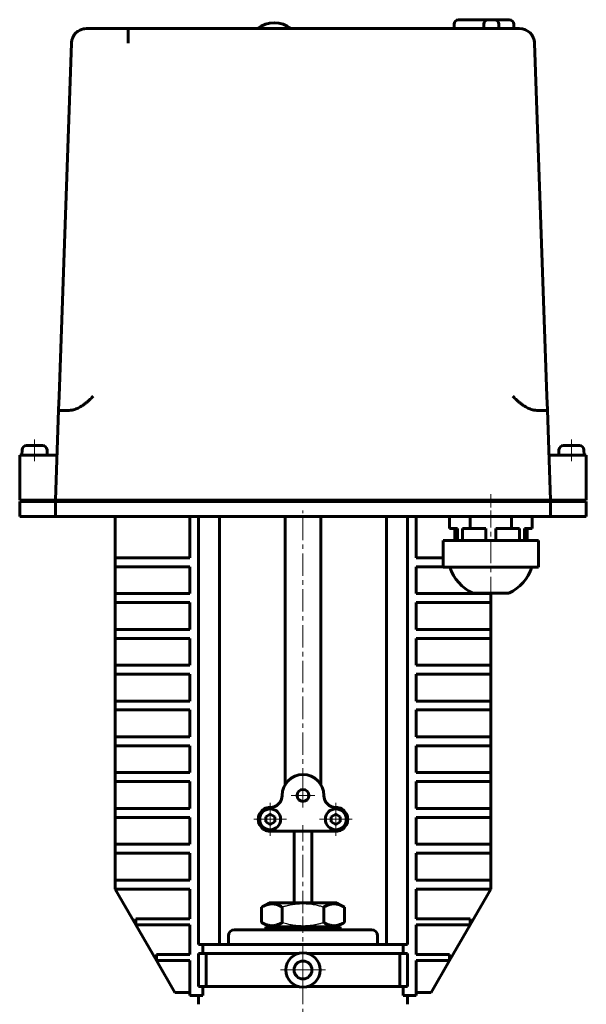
# Model space of a CAD drawing. Header units: millimetres. Extents: x -177 to 177, y -319 to 319.
# Tile 3 of 3: x -95 to 95, y -11 to 319. Entities that reach past the tile are written whole.
import ezdxf

# ---------------------------------------------------------------- set-up
doc = ezdxf.new("R2010")
doc.units = ezdxf.units.MM
for name, pattern in [('K5LT-1', [0]), ('K5LT_AXLED', [12, 7.5, -1.5, 1.5, -1.5]), ('K5LT_BASIC', [0])]:
    doc.linetypes.add(name, pattern=pattern)
doc.layers.add('Системный слой (1)', color=7, linetype='Continuous', true_color=0x6c6c6c)

# ---------------------------------------------------------------- blocks, each defined once
blk = doc.blocks.new('U36')
at = {"layer": 'Системный слой (1)', "color": 143, "linetype": 'K5LT_BASIC', "lineweight": 60, "true_color": 0x33acca}
for p, q in [((72.65, 316), (73.54, 315.92)), ((73.54, 315.92), (74.4, 315.69)), ((74.4, 315.69), (75.2, 315.3)), ((77.38, 312.63), (77.52, 312.16)), ((77.52, 312.16), (77.61, 311.67)), ((77.61, 311.67), (77.65, 311.17))]:
    blk.add_line(p, q, dxfattribs=at)
blk = doc.blocks.new('U37')
at = {"layer": 'Системный слой (1)', "color": 143, "linetype": 'K5LT_BASIC', "lineweight": 60, "true_color": 0x33acca}
for p, q in [((-74.74, 315.54), (-74.86, 315.49)), ((-74.62, 315.6), (-74.74, 315.54)), ((-74.5, 315.65), (-74.62, 315.6)), ((-77.61, 311.63), (-77.65, 311.17)), ((-77.54, 312.07), (-77.61, 311.63)), ((-77.42, 312.51), (-77.54, 312.07))]:
    blk.add_line(p, q, dxfattribs=at)
blk = doc.blocks.new('U38')
at = {"layer": 'Системный слой (1)', "color": 143, "linetype": 'K5LT_BASIC', "lineweight": 60, "true_color": 0x33acca}
for p, q in [((-76.16, 314.57), (-76.46, 314.24)), ((-75.82, 314.87), (-76.16, 314.57)), ((-75.46, 315.14), (-75.82, 314.87)), ((-73.9, 315.84), (-74.5, 315.65)), ((-73.28, 315.96), (-73.9, 315.84)), ((-72.65, 316), (-73.28, 315.96)), ((-77.41, 312.56), (-77.42, 312.51)), ((-77.39, 312.6), (-77.41, 312.56)), ((-77.38, 312.64), (-77.39, 312.6))]:
    blk.add_line(p, q, dxfattribs=at)
blk = doc.blocks.new('U45')
at = {"layer": 'Системный слой (1)', "color": 30, "linetype": 'K5LT_AXLED', "lineweight": 18, "true_color": 0xff8000}
for q in [(-11, 56.5), (-16.5, 51), (-5.5, 51), (-11, 45.5)]:
    blk.add_line((-11, 51), q, dxfattribs=at)
blk = doc.blocks.new('U46')
at = {"layer": 'Системный слой (1)', "color": 30, "linetype": 'K5LT_AXLED', "lineweight": 18, "true_color": 0xff8000}
for q in [(0, 8.25), (-7.75, 0.5), (7.75, 0.5), (0, -7.25)]:
    blk.add_line((0, 0.5), q, dxfattribs=at)
blk = doc.blocks.new('U47')
at = {"layer": 'Системный слой (1)', "color": 30, "linetype": 'K5LT_AXLED', "lineweight": 18, "true_color": 0xff8000}
for q in [(0, 63), (-4, 59), (4, 59), (0, 55)]:
    blk.add_line((0, 59), q, dxfattribs=at)
blk = doc.blocks.new('U48')
at = {"layer": 'Системный слой (1)', "color": 30, "linetype": 'K5LT_AXLED', "lineweight": 18, "true_color": 0xff8000}
for q in [(11, 56.5), (5.5, 51), (16.5, 51), (11, 45.5)]:
    blk.add_line((11, 51), q, dxfattribs=at)

msp = doc.modelspace()

# ---------------------------------------------------------------- linework, layer by layer
at = {"layer": 'Системный слой (1)', "color": 143, "linetype": 'K5LT_BASIC', "lineweight": 60, "true_color": 0x33acca}
for p, q in [((50.65, 316), (50.65, 317.5)), ((52.15, 319), (59.15, 319)), ((59.15, 319), (62.15, 319)), ((60.65, 316), (60.65, 317.5)), ((62.15, 319), (64.15, 319)), ((64.15, 319), (67.15, 319)), ((65.65, 316), (65.65, 317.5)), ((67.15, 319), (69.15, 319)), ((70.65, 316), (70.65, 317.5)), ((-58.58, 316), (-72.65, 316)), ((-58.58, 316), (58.58, 316)), ((72.65, 316), (58.58, 316)), ((-77.65, 311.17), (-81.78, 192.83)), ((81.78, 192.83), (77.65, 311.17)), ((-81.94, 188.27), (-81.78, 192.83)), ((81.94, 188.27), (81.78, 192.83)), ((-83, 158), (-81.94, 188.27)), ((83, 158), (81.94, 188.27)), ((-81.43, 188), (-79.18, 188)), ((79.18, 188), (81.43, 188)), ((-87.33, 176.3), (-92.67, 176.3)), ((92.67, 176.3), (87.33, 176.3)), ((-95, 173), (-92.5, 173)), ((-95, 173), (-95, 158)), ((-94.17, 174.87), (-94.25, 173)), ((-84.98, 173), (-92.5, 173)), ((-85.83, 174.87), (-85.75, 173)), ((-84.98, 173), (-82.48, 173)), ((84.98, 173), (82.48, 173)), ((92.5, 173), (84.98, 173)), ((85.83, 174.87), (85.75, 173)), ((92.5, 173), (95, 173)), ((94.17, 174.87), (94.25, 173)), ((95, 173), (95, 158)), ((-92.5, 158), (-95, 158)), ((-95, 157.5), (-95, 152.5)), ((-92.5, 157.5), (-95, 157.5)), ((-85.5, 158), (-92.5, 158)), ((-85.5, 157.5), (-92.5, 157.5)), ((-85.5, 158), (-83, 158)), ((-83, 157.5), (-85.5, 157.5)), ((-78, 158), (-83, 158)), ((-83, 157.5), (-83, 152.5)), ((-83, 157.5), (-83, 152.5)), ((-78, 157.5), (-83, 157.5)), ((78, 158), (-78, 158)), ((78, 157.5), (-78, 157.5)), ((-50, 158), (-50, 157.5)), ((50, 158), (50, 157.5)), ((55, 158), (55, 157.5)), ((71, 158), (71, 157.5)), ((83, 158), (78, 158)), ((83, 157.5), (78, 157.5)), ((85.5, 158), (83, 158)), ((83, 157.5), (83, 152.5)), ((85.5, 157.5), (83, 157.5)), ((83, 157.5), (83, 152.5)), ((92.5, 158), (85.5, 158)), ((92.5, 157.5), (85.5, 157.5)), ((95, 158), (92.5, 158)), ((95, 157.5), (92.5, 157.5)), ((95, 157.5), (95, 152.5)), ((-92.5, 152.5), (-95, 152.5)), ((-85.5, 152.5), (-92.5, 152.5)), ((-83, 152.5), (-85.5, 152.5)), ((-78, 152.5), (-83, 152.5)), ((78, 152.5), (-78, 152.5)), ((-63, 138.64), (-63, 152.5)), ((-38, 138.64), (-38, 152.5)), ((-35, 152.5), (-35, 9)), ((-28, 152.5), (-28, 9)), ((-6, 62.61), (-6, 152.5)), ((6, 62.61), (6, 152.5)), ((28, 152.5), (28, 9)), ((35, 152.5), (35, 9)), ((38, 138.64), (38, 152.5)), ((49.14, 148.5), (49.14, 152.5)), ((56.07, 148.5), (56.07, 152.5)), ((69.93, 148.5), (69.93, 152.5)), ((76.86, 148.5), (76.86, 152.5)), ((83, 152.5), (78, 152.5)), ((85.5, 152.5), (83, 152.5)), ((92.5, 152.5), (85.5, 152.5)), ((95, 152.5), (92.5, 152.5)), ((51.77, 148.5), (49.14, 148.5)), ((50.88, 148.5), (50.88, 144.5)), ((51.77, 148.5), (51.77, 144.5)), ((56.07, 148.5), (53.45, 148.5)), ((53.45, 148.5), (53.45, 144.5)), ((61.32, 148.5), (56.07, 148.5)), ((61.32, 148.5), (61.32, 144.5)), ((69.93, 148.5), (64.68, 148.5)), ((64.68, 148.5), (64.68, 144.5)), ((72.55, 148.5), (69.93, 148.5)), ((72.55, 148.5), (72.55, 144.5)), ((74.23, 148.5), (74.23, 144.5)), ((76.86, 148.5), (74.23, 148.5)), ((75.12, 148.5), (75.12, 144.5)), ((47, 144.5), (49.5, 144.5)), ((47, 144.5), (47, 135.5)), ((49.5, 144.5), (60.5, 144.5)), ((60.5, 144.5), (65.5, 144.5)), ((65.5, 144.5), (76.5, 144.5)), ((76.5, 144.5), (79, 144.5)), ((79, 144.5), (79, 135.5)), ((-63, 138.64), (-61, 138.64)), ((-63, 135.64), (-63, 138.64)), ((-61, 138.64), (-38, 138.64)), ((47, 138.64), (38, 138.64)), ((-61, 135.64), (-63, 135.64)), ((-63, 126.64), (-63, 135.64)), ((-38, 135.64), (-61, 135.64)), ((-38, 126.64), (-38, 135.64)), ((38, 135.64), (47, 135.64)), ((38, 126.64), (38, 135.64)), ((49.5, 135.5), (47, 135.5)), ((60.5, 135.5), (49.5, 135.5)), ((65.5, 135.5), (60.5, 135.5)), ((76.5, 135.5), (65.5, 135.5)), ((79, 135.5), (76.5, 135.5)), ((-63, 123.64), (-63, 126.64)), ((-63, 126.64), (-61, 126.64)), ((-61, 126.64), (-38, 126.64)), ((61, 126.64), (38, 126.64)), ((57, 126.81), (63, 126.81)), ((61, 126.64), (63, 126.64)), ((63, 126.81), (69, 126.81)), ((63, 126.64), (63, 126.81)), ((63, 123.64), (63, 126.64)), ((-63, 114.64), (-63, 123.64)), ((-61, 123.64), (-63, 123.64)), ((-38, 123.64), (-61, 123.64)), ((-38, 114.64), (-38, 123.64)), ((38, 123.64), (61, 123.64)), ((38, 114.64), (38, 123.64)), ((63, 123.64), (61, 123.64)), ((63, 114.64), (63, 123.64)), ((-63, 114.64), (-61, 114.64)), ((-63, 111.64), (-63, 114.64)), ((-61, 114.64), (-38, 114.64)), ((61, 114.64), (38, 114.64)), ((61, 114.64), (63, 114.64)), ((63, 111.64), (63, 114.64)), ((-63, 102.64), (-63, 111.64)), ((-61, 111.64), (-63, 111.64)), ((-38, 111.64), (-61, 111.64)), ((-38, 102.64), (-38, 111.64)), ((38, 111.64), (61, 111.64)), ((38, 102.64), (38, 111.64)), ((63, 111.64), (61, 111.64)), ((63, 102.64), (63, 111.64)), ((-63, 99.64), (-63, 102.64)), ((-63, 102.64), (-61, 102.64)), ((-61, 102.64), (-38, 102.64)), ((61, 102.64), (38, 102.64)), ((61, 102.64), (63, 102.64)), ((63, 99.64), (63, 102.64)), ((-61, 99.64), (-63, 99.64)), ((-63, 90.64), (-63, 99.64)), ((-38, 99.64), (-61, 99.64)), ((-38, 90.64), (-38, 99.64)), ((38, 99.64), (61, 99.64)), ((38, 90.64), (38, 99.64)), ((63, 99.64), (61, 99.64)), ((63, 90.64), (63, 99.64)), ((-63, 90.64), (-61, 90.64)), ((-63, 87.64), (-63, 90.64)), ((-61, 90.64), (-38, 90.64)), ((61, 90.64), (38, 90.64)), ((61, 90.64), (63, 90.64)), ((63, 87.64), (63, 90.64)), ((-63, 78.64), (-63, 87.64)), ((-61, 87.64), (-63, 87.64)), ((-38, 87.64), (-61, 87.64)), ((-38, 78.64), (-38, 87.64)), ((38, 78.64), (38, 87.64)), ((38, 87.64), (61, 87.64)), ((63, 87.64), (61, 87.64)), ((63, 78.64), (63, 87.64)), ((-63, 75.64), (-63, 78.64)), ((-63, 78.64), (-61, 78.64)), ((-61, 78.64), (-38, 78.64)), ((61, 78.64), (38, 78.64)), ((61, 78.64), (63, 78.64)), ((63, 75.64), (63, 78.64)), ((-63, 66.64), (-63, 75.64)), ((-61, 75.64), (-63, 75.64)), ((-38, 75.64), (-61, 75.64)), ((-38, 66.64), (-38, 75.64)), ((38, 75.64), (61, 75.64)), ((38, 66.64), (38, 75.64)), ((63, 75.64), (61, 75.64)), ((63, 66.64), (63, 75.64)), ((-63, 63.64), (-63, 66.64)), ((-63, 66.64), (-61, 66.64)), ((-61, 66.64), (-38, 66.64)), ((61, 66.64), (38, 66.64)), ((61, 66.64), (63, 66.64)), ((63, 63.64), (63, 66.64)), ((-61, 63.64), (-63, 63.64)), ((-63, 54.64), (-63, 63.64)), ((-38, 63.64), (-61, 63.64)), ((-38, 54.64), (-38, 63.64)), ((38, 63.64), (61, 63.64)), ((38, 54.64), (38, 63.64)), ((63, 63.64), (61, 63.64)), ((63, 54.64), (63, 63.64)), ((-63, 54.64), (-61, 54.64)), ((-63, 51.64), (-63, 54.64)), ((-61, 54.64), (-38, 54.64)), ((61, 54.64), (38, 54.64)), ((61, 54.64), (63, 54.64)), ((63, 51.64), (63, 54.64)), ((-61, 51.64), (-63, 51.64)), ((-63, 42.64), (-63, 51.64)), ((-38, 51.64), (-61, 51.64)), ((-38, 42.64), (-38, 51.64)), ((-11, 52.73), (-12.5, 51.87)), ((-12.5, 51.87), (-12.5, 50.13)), ((-12.5, 50.13), (-11, 49.27)), ((-9.5, 51.87), (-11, 52.73)), ((-11, 49.27), (-9.5, 50.13)), ((-9.5, 50.13), (-9.5, 51.87)), ((11, 52.73), (9.5, 51.87)), ((9.5, 51.87), (9.5, 50.13)), ((9.5, 50.13), (11, 49.27)), ((12.5, 51.87), (11, 52.73)), ((11, 49.27), (12.5, 50.13)), ((12.5, 50.13), (12.5, 51.87)), ((38, 42.64), (38, 51.64)), ((38, 51.64), (61, 51.64)), ((63, 51.64), (61, 51.64)), ((63, 42.64), (63, 51.64)), ((-11, 47), (11, 47)), ((-3, 23), (-3, 47)), ((3, 23), (3, 47)), ((-63, 39.64), (-63, 42.64)), ((-63, 42.64), (-61, 42.64)), ((-63, 30.64), (-63, 39.64)), ((-61, 39.64), (-63, 39.64)), ((-61, 42.64), (-38, 42.64)), ((-38, 39.64), (-61, 39.64)), ((-38, 30.64), (-38, 39.64)), ((61, 42.64), (38, 42.64)), ((38, 30.64), (38, 39.64)), ((38, 39.64), (61, 39.64)), ((61, 42.64), (63, 42.64)), ((63, 39.64), (61, 39.64)), ((63, 39.64), (63, 42.64)), ((63, 30.64), (63, 39.64)), ((-63, 27.64), (-63, 30.64)), ((-63, 30.64), (-61, 30.64)), ((-61, 30.64), (-38, 30.64)), ((61, 30.64), (38, 30.64)), ((61, 30.64), (63, 30.64)), ((63, 27.64), (63, 30.64)), ((-63, 27.64), (-56.07, 15.64)), ((-61, 27.64), (-63, 27.64)), ((-38, 27.64), (-61, 27.64)), ((-38, 17.64), (-38, 27.64)), ((38, 17.64), (38, 27.64)), ((38, 27.64), (61, 27.64)), ((56.07, 15.64), (63, 27.64)), ((63, 27.64), (61, 27.64)), ((-13.86, 21.58), (-11.4, 23)), ((-13.86, 16.42), (-13.86, 21.58)), ((11.4, 23), (-11.4, 23)), ((-6.93, 16.42), (-6.93, 21.58)), ((6.93, 16.42), (6.93, 21.58)), ((13.86, 21.58), (11.4, 23)), ((13.86, 16.42), (13.86, 21.58)), ((-56.07, 17.64), (-54.07, 17.64)), ((-56.07, 15.64), (-56.07, 17.64)), ((-54.07, 17.64), (-38, 17.64)), ((54.07, 17.64), (38, 17.64)), ((54.07, 17.64), (56.07, 17.64)), ((56.07, 15.64), (56.07, 17.64)), ((-54.07, 15.64), (-56.07, 15.64)), ((-56.07, 15.64), (-49.14, 3.64)), ((-38, 15.64), (-54.07, 15.64)), ((-38, 5.64), (-38, 15.64)), ((-23, 14), (23, 14)), ((-11.4, 15), (-13.86, 16.42)), ((-12.5, 14), (-12.5, 15)), ((-12.5, 15), (12.5, 15)), ((11.4, 15), (13.86, 16.42)), ((12.5, 14), (12.5, 15)), ((38, 5.64), (38, 15.64)), ((38, 15.64), (54.07, 15.64)), ((49.14, 3.64), (56.07, 15.64)), ((56.07, 15.64), (54.07, 15.64)), ((-25, 12), (-25, 9)), ((25, 12), (25, 9)), ((-35, 9), (-33.54, 9)), ((-33.54, 6), (-33.54, 9)), ((-33.54, 9), (33.54, 9)), ((35, 9), (33.54, 9)), ((33.54, 6), (33.54, 9)), ((-49.14, 3.64), (-49.14, 5.64)), ((-49.14, 5.64), (-38, 5.64)), ((-38, 3.64), (-49.14, 3.64)), ((-49.14, 3.64), (-43, -7)), ((-38, -8), (-38, 3.64)), ((-33.54, 6), (-35, 6)), ((-35, 6), (-35, -5)), ((-33.54, 6), (-1.68, 6)), ((-32.44, -5), (-32.44, 6)), ((1.68, 6), (33.54, 6)), ((32.44, -5), (32.44, 6)), ((33.54, 6), (35, 6)), ((35, 6), (35, -5)), ((49.14, 5.64), (38, 5.64)), ((38, 3.64), (49.14, 3.64)), ((38, -8), (38, 3.64)), ((43, -7), (49.14, 3.64)), ((49.14, 3.64), (49.14, 5.64)), ((-35, -5), (-33.54, -5)), ((-33.54, -8), (-33.54, -5)), ((-33.54, -5), (-1.68, -5)), ((1.68, -5), (33.54, -5)), ((33.54, -8), (33.54, -5)), ((35, -5), (33.54, -5)), ((-38, -7), (-43, -7)), ((-33.54, -8), (-38, -8)), ((-35, -11), (-35, -8)), ((33.54, -8), (38, -8)), ((35, -11), (35, -8)), ((38, -7), (43, -7))]:
    msp.add_line(p, q, dxfattribs=at)
at = {"layer": 'Системный слой (1)', "color": 30, "linetype": 'K5LT_AXLED', "lineweight": 18, "true_color": 0xff8000}
for p, q in [((-90, 178.3), (-90, 171)), ((90, 178.3), (90, 171)), ((63, 155.5), (63, 160)), ((0, 60.61), (0, 154.5)), ((63, 124.81), (63, 154.5)), ((0, 19.58), (0, 49)), ((0, -311), (0, 18.42))]:
    msp.add_line(p, q, dxfattribs=at)
at = {"layer": 'Системный слой (1)', "color": 143, "linetype": 'K5LT_BASIC', "lineweight": 60, "true_color": 0x33acca}
for centre, radius in [((0, 59), 2), ((-11, 51), 3.5), ((11, 51), 3.5), ((0, 0.5), 5.75), ((0, 0.5), 3)]:
    msp.add_circle(centre, radius, dxfattribs=at)
for centre, radius, start, end in [((-9.65, 309), 9, 51.0576, 128.9424), ((52.15, 317.5), 1.5, 90, 180), ((62.15, 317.5), 1.5, 90, 180), ((64.15, 317.5), 1.5, 0, 90), ((69.15, 317.5), 1.5, 0, 90), ((-72.65, 311), 5, 90, 178), ((72.65, 311), 5, 2, 90), ((-92.67, 174.8), 1.5, 90, 177.5), ((-87.33, 174.8), 1.5, 2.5, 90), ((87.33, 174.8), 1.5, 90, 177.5), ((92.67, 174.8), 1.5, 2.5, 90), ((63, 139.92), 14.42, 197.8469, 245.4104), ((63, 139.92), 14.42, 294.5896, 342.1531), ((0, 59), 7, 0, 180), ((-11, 59), 4, 270, 0), ((11, 59), 4, 180, 270), ((-11, 51), 4, 90, 210), ((11, 51), 4, 330, 90), ((-11, 51), 4, 210, 270), ((11, 51), 4, 270, 330), ((-23, 12), 2, 90, 180), ((23, 12), 2, 0, 90)]:
    msp.add_arc(centre, radius, start, end, dxfattribs=at)
for points, knots in [([(-58.58, 311.17), (-58.58, 311.3), (-58.58, 311.48), (-58.58, 311.7), (-58.58, 311.81), (-58.58, 311.91), (-58.58, 312.02), (-58.58, 312.15), (-58.58, 312.26), (-58.58, 312.37), (-58.58, 312.46), (-58.58, 312.53), (-58.58, 312.59), (-58.58, 312.67), (-58.58, 312.76), (-58.58, 312.83), (-58.58, 312.89), (-58.58, 312.97), (-58.58, 313.08), (-58.58, 313.18), (-58.58, 313.26), (-58.58, 313.34), (-58.58, 313.42), (-58.58, 313.5), (-58.58, 313.58), (-58.58, 313.66), (-58.58, 313.74), (-58.58, 313.82), (-58.58, 313.9), (-58.58, 313.98), (-58.58, 314.06), (-58.58, 314.14), (-58.58, 314.21), (-58.58, 314.43), (-58.58, 314.75), (-58.58, 315.03), (-58.58, 315.17), (-58.58, 315.21), (-58.58, 315.24), (-58.58, 315.29), (-58.58, 315.34), (-58.58, 315.38), (-58.58, 315.42), (-58.58, 315.46), (-58.58, 315.5), (-58.58, 315.53), (-58.58, 315.56), (-58.58, 315.6), (-58.58, 315.63), (-58.58, 315.66), (-58.58, 315.68), (-58.58, 315.7), (-58.58, 315.72), (-58.58, 315.74), (-58.58, 315.76), (-58.58, 315.78), (-58.58, 315.79), (-58.58, 315.81), (-58.58, 315.83), (-58.58, 315.85), (-58.58, 315.87), (-58.58, 315.89), (-58.58, 315.91), (-58.58, 315.92), (-58.58, 315.94), (-58.58, 315.95), (-58.58, 315.96), (-58.58, 315.97), (-58.58, 315.98), (-58.58, 315.99), (-58.58, 315.99), (-58.58, 316), (-58.58, 316), (-58.58, 316)], [0, 0, 0, 0, 3.678192, 5.280436, 6.288425, 6.852489, 8.39506, 9.514685, 10.625375, 11.701272, 12.751385, 13.350372, 13.757287, 14.74539, 15.690809, 16.611198, 16.836465, 17.498875, 19.243524, 20.09987, 20.948798, 21.798189, 22.657414, 23.52618, 24.412856, 25.3076, 26.227995, 27.165771, 28.130314, 29.104289, 30.097488, 31.100355, 32.027377, 32.450218, 39.563424, 44.882593, 46.051471, 46.430963, 47.088905, 47.985829, 48.873805, 49.733361, 50.573804, 51.385868, 52.188518, 52.972478, 53.747246, 54.512808, 55.278335, 56.044698, 56.812103, 57.361742, 57.582171, 58.353781, 59.130348, 59.592233, 59.910452, 60.695836, 61.482787, 62.276248, 63.074735, 63.882157, 64.693412, 65.514661, 66.342272, 67.178212, 68.015948, 68.859528, 69.706998, 70.560449, 71.415913, 72.275432, 74, 74, 74, 74]), ([(-76.95, 188.27), (-76.68, 188.34), (-76.16, 188.51), (-75.4, 188.83), (-74.67, 189.22), (-73.92, 189.68), (-73.11, 190.27), (-72.23, 191), (-71.28, 191.87), (-70.64, 192.5), (-70.31, 192.83)], [0, 0, 0, 0, 1.119238, 2.220118, 3.312141, 4.479461, 5.80201, 7.357328, 9.10122, 11, 11, 11, 11]), ([(76.95, 188.27), (76.68, 188.34), (76.16, 188.51), (75.4, 188.83), (74.67, 189.22), (73.92, 189.68), (73.11, 190.27), (72.23, 191), (71.28, 191.87), (70.64, 192.5), (70.31, 192.83)], [0, 0, 0, 0, 1.119238, 2.220118, 3.312141, 4.479461, 5.80201, 7.357328, 9.10122, 11, 11, 11, 11]), ([(-81.43, 188), (-81.51, 188), (-81.65, 188.01), (-81.8, 188.04), (-81.9, 188.1), (-81.94, 188.18), (-81.94, 188.24), (-81.94, 188.27)], [0, 0, 0, 0, 1.865723, 3.645368, 5.297068, 7.117248, 8, 8, 8, 8]), ([(-79.18, 188), (-78.93, 188), (-78.36, 188.02), (-77.59, 188.11), (-77.11, 188.22), (-76.95, 188.27)], [0, 0, 0, 0, 2.208283, 4.66857, 6, 6, 6, 6]), ([(79.18, 188), (78.93, 188), (78.36, 188.02), (77.59, 188.11), (77.11, 188.22), (76.95, 188.27)], [0, 0, 0, 0, 2.208283, 4.66857, 6, 6, 6, 6]), ([(81.43, 188), (81.51, 188), (81.65, 188.01), (81.8, 188.04), (81.9, 188.1), (81.94, 188.18), (81.94, 188.24), (81.94, 188.27)], [0, 0, 0, 0, 1.865723, 3.645368, 5.297068, 7.117248, 8, 8, 8, 8]), ([(-6.93, 21.58), (-7.2, 21.74), (-7.64, 21.97), (-8.23, 22.22), (-8.63, 22.36), (-9.01, 22.48), (-9.4, 22.57), (-9.85, 22.63), (-10.27, 22.66), (-10.68, 22.65), (-11.06, 22.61), (-11.44, 22.55), (-11.86, 22.45), (-12.45, 22.27), (-13.14, 21.98), (-13.64, 21.71), (-13.86, 21.58)], [0, 0, 0, 0, 2.031977, 3.339718, 4.35691, 4.982864, 6.146734, 7.197334, 8.231074, 9.204643, 10.126104, 11.032386, 11.927409, 13.242826, 15.356581, 17, 17, 17, 17]), ([(13.86, 21.58), (13.59, 21.74), (13.14, 21.97), (12.55, 22.22), (12.15, 22.36), (11.77, 22.48), (11.38, 22.57), (10.93, 22.63), (10.51, 22.66), (10.11, 22.65), (9.72, 22.61), (9.35, 22.55), (8.92, 22.45), (8.33, 22.27), (7.65, 21.98), (7.15, 21.71), (6.93, 21.58)], [0, 0, 0, 0, 2.031977, 3.339718, 4.35691, 4.982864, 6.146734, 7.197334, 8.231074, 9.204643, 10.126104, 11.032386, 11.927409, 13.242826, 15.356581, 17, 17, 17, 17]), ([(-13.86, 16.42), (-13.59, 16.26), (-13.14, 16.03), (-12.55, 15.78), (-12.15, 15.64), (-11.77, 15.52), (-11.38, 15.43), (-10.93, 15.37), (-10.51, 15.34), (-10.11, 15.35), (-9.72, 15.39), (-9.35, 15.45), (-8.92, 15.55), (-8.33, 15.73), (-7.65, 16.02), (-7.15, 16.29), (-6.93, 16.42)], [0, 0, 0, 0, 2.031977, 3.339718, 4.35691, 4.982864, 6.146734, 7.197334, 8.231074, 9.204643, 10.126104, 11.032386, 11.927409, 13.242826, 15.356581, 17, 17, 17, 17]), ([(6.93, 16.42), (7.2, 16.26), (7.64, 16.03), (8.23, 15.78), (8.63, 15.64), (9.01, 15.52), (9.4, 15.43), (9.85, 15.37), (10.27, 15.34), (10.68, 15.35), (11.06, 15.39), (11.44, 15.45), (11.86, 15.55), (12.45, 15.73), (13.14, 16.02), (13.64, 16.29), (13.86, 16.42)], [0, 0, 0, 0, 2.031977, 3.339718, 4.35691, 4.982864, 6.146734, 7.197334, 8.231074, 9.204643, 10.126104, 11.032386, 11.927409, 13.242826, 15.356581, 17, 17, 17, 17])]:
    msp.add_open_spline(points, degree=3, knots=knots, dxfattribs=at)
at = {"layer": 'Системный слой (1)', "color": 7, "linetype": 'K5LT-1'}
for points in [[(6.93, 21.58), (6.61, 21.67), (5.78, 21.9), (4.28, 22.25), (2.77, 22.49), (1.61, 22.6), (0.96, 22.63), (0.54, 22.65), (0.19, 22.65), (-0.19, 22.65), (-0.67, 22.65), (-1.24, 22.62), (-2.06, 22.56), (-3.24, 22.42), (-4.59, 22.18), (-5.86, 21.88), (-6.57, 21.68), (-6.93, 21.58)], [(-6.93, 16.42), (-6.61, 16.33), (-5.78, 16.1), (-4.28, 15.75), (-2.77, 15.51), (-1.61, 15.4), (-0.96, 15.37), (-0.54, 15.35), (-0.19, 15.35), (0.19, 15.35), (0.67, 15.35), (1.24, 15.38), (2.06, 15.44), (3.24, 15.58), (4.59, 15.82), (5.86, 16.12), (6.57, 16.32), (6.93, 16.42)]]:
    msp.add_open_spline(points, degree=3, knots=[0, 0, 0, 0, 3.152296, 8.024027, 14.430358, 17.4743, 18.996271, 20.518242, 21.409855, 22.301468, 24.084694, 25.867919, 27.651145, 31.792504, 37.072525, 40.536262, 44, 44, 44, 44], dxfattribs=at)

# ---------------------------------------------------------------- block references
at = {"layer": 'Системный слой (1)'}
for name in ['U37', 'U38', 'U36', 'U47', 'U45', 'U48', 'U46']:
    msp.add_blockref(name, (0, 0), dxfattribs=at)

doc.saveas('drawing.dxf')
